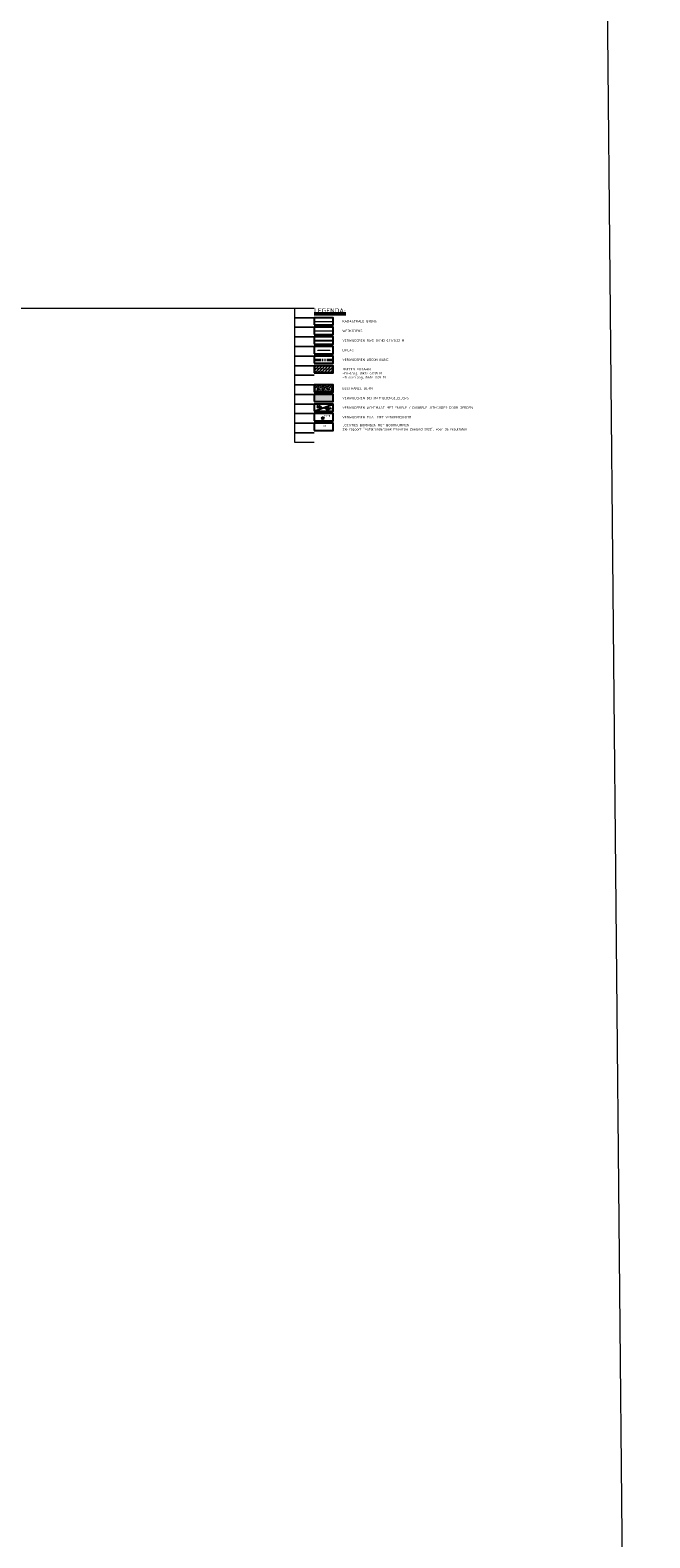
# Model space of a CAD drawing. Header units: metres. Extents: x 39929 to 50032, y 90817 to 399996.
# Tile 13 of 13: x 49386 to 50032, y 390564 to 392136. Entities that reach past the tile are written whole.
import ezdxf
from ezdxf.enums import TextEntityAlignment as Align
from ezdxf.lldxf.tags import DXFTag

# ---------------------------------------------------------------- set-up
doc = ezdxf.new("R2010")
doc.units = ezdxf.units.M
doc.linetypes.add('VH-LEICON-SO', pattern=[27, 15, -2, 1, -2, 2, -2, 1, -2])
for name, color, linetype, lineweight in [('B-WE-GR-GRAS-A', 62, 'Continuous', 18), ('B-WE-KG-GRENS_PERCEEL-G', 150, 'KG-PERCEEL-SO', 18), ('B-WE-VH-GESLOTENVERHARDING_ASFALT-G', 10, 'Continuous', 18), ('N-WE-VH-KANTOPSLUITING_LEICONBLOK-G', 7, 'VH-LEICON-SO', 35), ('N-WE-VH-VERHARDING_ASFALT-FREZEN-G', 251, 'Continuous', 0), ('N-WE-VH-VERHARDING_ASFALT_FREESVAK-A', 41, 'Continuous', 35), ('N-WE-VH-VERHARDING_LIPLAS-A', 7, 'Continuous', 18), ('Topo', 7, 'Continuous', 18), ('V-WE-IE-MEUBILAIR_WEGMEUBILAIR_VERKEERSBORD-S', 7, 'Continuous', 25), ('V-WE-OV-LICHTMAST-S', 190, 'Continuous', 25), ('V-WE-VH-KANTOPSLUITING_TROTTOIRBAND_RWS_110 220-G', 210, 'V-VH-RWSBAND-SO', 25), ('X-XX-AL-GRENS_WERK-G', 7, 'ZZ-WERKGRENS-SO', 18), ('X-XX-AL-T25 N659', 7, 'Continuous', 25), ('X-XX-AL-T50', 7, 'Continuous', 50)]:
    doc.layers.add(name, color=color, linetype=linetype, lineweight=lineweight)
doc.layers.add('V-WE-VH-VERHARDING_ASFALT_ROOD-A', color=13, linetype='Continuous', lineweight=18, transparency=0.25)
doc.layers.add('X-XX-AL-HULPLIJN_GEEL-GD', color=2, linetype='Continuous', lineweight=18, plot=False)
doc.layers.add('X-XX-AL-TEKENBLAD_HULPLIJN-G', color=2, linetype='Continuous', lineweight=18, plot=False)
doc.layers.add('X-XX-AL-TEKENBLAD_VERKLARING-G N62', color=7, linetype='Continuous')
doc.styles.add('NLCS-ISO', font='NLCS-ISO.ttf')
doc.styles.add('PROVZ', font='NLCS-ISO.ttf')
doc.styles.get("Standard").update_dxf_attribs({"font": 'NLCS-ISO.ttf'})
tags = doc.linetypes.add('KG-PERCEEL-SO', pattern='A,5.5,-2,["P",Standard,S=1.8,R=0,X=-0.5,Y=-0.9],-2,5.5,-2,[5,NLCS.SHX,S=0.75,R=0,X=0,Y=0],-2', length=19).pattern_tags.tags
tags[6] = DXFTag(74, 10)
doc.linetypes.add('V-VH-RWSBAND-SO', pattern='A,5,[24,NLCS.SHX,S=1,R=0,X=0,Y=0],5,-2,2,-2,2,-2,2,-2', length=24)
doc.linetypes.add('ZZ-WERKGRENS-SO', pattern='A,2,-3,[137,NLCS.SHX,S=0.05,R=0,X=-0.55,Y=-0.675],-3,2', length=10)
picture_1 = doc.add_image_def('image1.tif', size_in_pixel=(8000, 10000))

# ---------------------------------------------------------------- blocks, each defined once
blk = doc.blocks.new('V-SOV-LICHTMAST_1UITHOUDER-SO')
for p, q in [((-5.5, 0), (-6.3, 1.2)), ((-5.5, 0), (-4.7, 1.2)), ((3.2, -3.2), (-3.2, 3.2)), ((-3.2, -3.2), (3.2, 3.2)), ((0, -2.4), (0, 2.3)), ((-5.5, 0), (-6.3, -1.2)), ((-1.5, 0), (-5.5, 0)), ((-5.5, 0), (-4.7, -1.2)), ((0, 0), (-1.5, 0)), ((0, 0), (2.5, 0))]:
    blk.add_line(p, q)
blk.add_circle((0, 0), 1.5)
at = {"style": 'NLCS-ISO'}
blk.add_attdef('TYPE', text='', height=1.8, dxfattribs=at).set_placement((0, 2.3), align=Align.BOTTOM_CENTER)
blk = doc.blocks.new('V-SOV-LICHTMAST_2UITHOUDER-SO')
for p, q in [((-5.5, 0), (-6.3, 1.2)), ((-5.5, 0), (-4.7, 1.2)), ((3.2, -3.2), (-3.2, 3.2)), ((-3.2, -3.2), (3.2, 3.2)), ((0, -2.4), (0, 2.3)), ((5.5, 0), (4.7, 1.2)), ((5.5, 0), (6.3, 1.2)), ((-5.5, 0), (-6.3, -1.2)), ((-1.5, 0), (-5.5, 0)), ((-5.5, 0), (-4.7, -1.2)), ((0, 0), (-1.5, 0)), ((0, 0), (1.5, 0)), ((5.5, 0), (1.5, 0)), ((5.5, 0), (4.7, -1.2)), ((5.5, 0), (6.3, -1.2))]:
    blk.add_line(p, q)
blk.add_circle((0, 0), 1.5)
at = {"style": 'NLCS-ISO'}
blk.add_attdef('TYPE', text='', height=1.8, dxfattribs=at).set_placement((0, 2.3), align=Align.BOTTOM_CENTER)
blk = doc.blocks.new('V-SIE-WEG_VERKEERSBORD-SO')
for p, q in [((-1.1, -1), (1.1, 1)), ((1.1, -1), (-1.1, 1)), ((-0.9, 0.4), (0.9, 0.4)), ((-0.9, -0.4), (0.9, -0.4))]:
    blk.add_line(p, q)
blk.add_circle((0, 0), 1)
at = {"style": 'NLCS-ISO'}
blk.add_attdef('VERKEERSBORD', (1.4, 1.4), '', height=1.8, dxfattribs=at)
blk = doc.blocks.new('*U82')
at = {"layer": 'N-WE-VH-VERHARDING_ASFALT_FREESVAK-A'}
h = blk.add_hatch(color=256, dxfattribs=at)
h.dxf.hatch_style = 1
h.paths.add_polyline_path([(0, 0), (-2.49, 0), (-2.49, 0.1), (0, 0.1)])
at = {"layer": 'B-WE-VH-GESLOTENVERHARDING_ASFALT-G', "ltscale": 0.5, "flags": 128}
blk.add_lwpolyline([(0, 0), (-2.49, 0), (-2.49, 0.1), (0, 0.1)], close=True, dxfattribs=at)

msp = doc.modelspace()

# ---------------------------------------------------------------- hatches: boundary and pattern name
at = {"layer": 'B-WE-GR-GRAS-A'}
h = msp.add_hatch(dxfattribs=at)
h.set_pattern_fill('AGR-GRAS_02-SO', color=256, scale=0.5, style=0, pattern_type=2)
h.set_pattern_definition([(0, (7e-12, -20), (5, 5), [1.25, -3.75]), (0, (2.75, -17), (5, 5), [1.25, -3.75]), (90, (0.5, -18.25), (-5, 5), [1.25, -3.75]), (90, (2.5, -16.5), (-5, 5), [1.25, -3.75]), (45, (1, -16.5), (0, 5), [1.25, -5.82106781]), (135, (2.75, -20), (-5, 0), [1.25, -5.82106781]), (26.5650512, (1.25, -18.5), (5, 2e-09), [1.25, -9.930339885]), (26.5650512, (3.5, -16), (5, 2e-09), [1.25, -9.930339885]), (63.4349488, (3.5, -20), (3e-10, 5), [1.25, -9.930339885]), (63.4349488, (1.25, -17.75), (3e-10, 5), [1.25, -9.930339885]), (63.4349488, (3, -19), (3e-10, 5), [1.25, -9.930339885]), (116.5650512, (7e-12, -17.25), (-2e-09, 5), [1.25, -9.930339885]), (153.4349488, (1, -19.25), (-5, 3e-10), [1.25, -9.930339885])])
h.paths.add_polyline_path([(49682.1, 391765.9), (49682.1, 391758.4), (49702.1, 391758.4), (49702.1, 391765.9)])
at = {"layer": 'N-WE-VH-VERHARDING_ASFALT-FREZEN-G', "transparency": 33554623}
h = msp.add_hatch(dxfattribs=at)
h.set_pattern_fill('ZIGZAG', color=256, scale=0.5, style=0)
h.set_pattern_definition([(0, (0, -10), (1.5875, 1.5875), [1.5875, -1.5875]), (90, (1.5875, -10), (-1.5875, 1.5875), [1.5875, -1.5875])])
h.paths.add_polyline_path([(49682.1, 391778.4), (49702.1, 391778.4), (49702.1, 391785.9), (49682.1, 391785.9)])
at = {"layer": 'V-WE-VH-VERHARDING_ASFALT_ROOD-A'}
msp.add_hatch(color=256, dxfattribs=at).paths.add_polyline_path([(49682.1, 391755.9), (49682.1, 391748.4), (49702.1, 391748.4), (49702.1, 391755.9)])

# ---------------------------------------------------------------- linework, layer by layer
at = {"layer": 'B-WE-KG-GRENS_PERCEEL-G', "flags": 128}
msp.add_lwpolyline([(49682.1, 391832.1), (49702.1, 391832.1)], dxfattribs=at)
at = {"layer": 'N-WE-VH-KANTOPSLUITING_LEICONBLOK-G', "ltscale": 0.5, "flags": 128}
msp.add_lwpolyline([(49682.1, 391792.1), (49702.1, 391792.1)], dxfattribs=at)
at = {"layer": 'V-WE-VH-KANTOPSLUITING_TROTTOIRBAND_RWS_110 220-G', "ltscale": 0.5, "flags": 128}
msp.add_lwpolyline([(49682.1, 391812.1), (49702.1, 391812.1)], dxfattribs=at)
at = {"layer": 'X-XX-AL-GRENS_WERK-G', "flags": 128}
msp.add_lwpolyline([(49682.1, 391822.1), (49702.1, 391822.1)], dxfattribs=at)
at = {"layer": 'X-XX-AL-HULPLIJN_GEEL-GD', "flags": 128}
msp.add_lwpolyline([(49370, 391845.9), (49662.1, 391845.9)], dxfattribs=at)
at = {"layer": 'X-XX-AL-TEKENBLAD_HULPLIJN-G', "flags": 128}
for points in [[(49682.1, 391835.9), (49662.1, 391835.9), (49662.1, 391845.9), (49682.1, 391845.9)], [(49682.1, 391825.9), (49662.1, 391825.9), (49662.1, 391835.9), (49682.1, 391835.9)], [(49682.1, 391815.9), (49662.1, 391815.9), (49662.1, 391825.9), (49682.1, 391825.9)], [(49682.1, 391805.9), (49662.1, 391805.9), (49662.1, 391815.9), (49682.1, 391815.9)], [(49682.1, 391795.9), (49662.1, 391795.9), (49662.1, 391805.9), (49682.1, 391805.9)], [(49682.1, 391785.9), (49662.1, 391785.9), (49662.1, 391795.9), (49682.1, 391795.9)], [(49682.1, 391775.9), (49662.1, 391775.9), (49662.1, 391785.9), (49682.1, 391785.9)], [(49682.1, 391765.9), (49662.1, 391765.9), (49662.1, 391775.9), (49682.1, 391775.9)], [(49682.1, 391755.9), (49662.1, 391755.9), (49662.1, 391765.9), (49682.1, 391765.9)], [(49682.1, 391745.9), (49662.1, 391745.9), (49662.1, 391755.9), (49682.1, 391755.9)], [(49682.1, 391735.9), (49662.1, 391735.9), (49662.1, 391745.9), (49682.1, 391745.9)], [(49682.1, 391725.9), (49662.1, 391725.9), (49662.1, 391735.9), (49682.1, 391735.9)], [(49682.1, 391715.9), (49662.1, 391715.9), (49662.1, 391725.9), (49682.1, 391725.9)], [(49682.1, 391705.9), (49662.1, 391705.9), (49662.1, 391715.9), (49682.1, 391715.9)]]:
    msp.add_lwpolyline(points, dxfattribs=at)
at = {"layer": 'X-XX-AL-TEKENBLAD_VERKLARING-G N62'}
for points in [[(49682.1, 391828.4), (49702.1, 391828.4), (49702.1, 391835.9), (49682.1, 391835.9)], [(49682.1, 391818.4), (49702.1, 391818.4), (49702.1, 391825.9), (49682.1, 391825.9)], [(49682.1, 391808.4), (49702.1, 391808.4), (49702.1, 391815.9), (49682.1, 391815.9)], [(49682.1, 391798.4), (49702.1, 391798.4), (49702.1, 391805.9), (49682.1, 391805.9)], [(49682.1, 391788.4), (49702.1, 391788.4), (49702.1, 391795.9), (49682.1, 391795.9)], [(49682.1, 391778.4), (49702.1, 391778.4), (49702.1, 391785.9), (49682.1, 391785.9)], [(49682.1, 391758.4), (49702.1, 391758.4), (49702.1, 391765.9), (49682.1, 391765.9)], [(49682.1, 391748.4), (49702.1, 391748.4), (49702.1, 391755.9), (49682.1, 391755.9)], [(49682.1, 391738.4), (49702.1, 391738.4), (49702.1, 391745.9), (49682.1, 391745.9)], [(49682.1, 391728.4), (49702.1, 391728.4), (49702.1, 391735.9), (49682.1, 391735.9)], [(49682.1, 391718.4), (49702.1, 391718.4), (49702.1, 391725.9), (49682.1, 391725.9)]]:
    msp.add_lwpolyline(points, close=True, dxfattribs=at)
at = {"layer": 'X-XX-AL-TEKENBLAD_VERKLARING-G N62', "flags": 128}
msp.add_lwpolyline([(49682.1, 391738.4), (49702.1, 391745.9)], dxfattribs=at)

# ---------------------------------------------------------------- block references
at = {"layer": 'N-WE-VH-VERHARDING_LIPLAS-A', "xscale": 5, "yscale": 5, "zscale": 5}
msp.add_blockref('*U82', (49698.5, 391801.6), dxfattribs=at)
at = {"layer": 'V-WE-IE-MEUBILAIR_WEGMEUBILAIR_VERKEERSBORD-S', "rotation": 359.4978559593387}
msp.add_blockref('V-SIE-WEG_VERKEERSBORD-SO', (49691.1, 391731.2), dxfattribs=at).add_auto_attribs({'VERKEERSBORD': 'TYPE'})
at = {"layer": 'V-WE-OV-LICHTMAST-S'}
for name, p, xscale, yscale, zscale, rotation in [('V-SOV-LICHTMAST_1UITHOUDER-SO', (49686.5, 391743), 0.4999999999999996, 0.4999999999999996, 0.4999999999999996, 178.8551073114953), ('V-SOV-LICHTMAST_2UITHOUDER-SO', (49696.7, 391741.1), 0.5, 0.5, 0.5, 0.4763699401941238)]:
    msp.add_blockref(name, p, dxfattribs=dict(at, xscale=xscale, yscale=yscale, zscale=zscale, rotation=rotation))

# ---------------------------------------------------------------- texts
at = {"style": 'NLCS-ISO'}
msp.add_attdef('01', (49692, 391722.1), 'B06', height=1.8, rotation=359.4979, dxfattribs=at)
at = {"layer": 'X-XX-AL-T25 N659', "style": 'NLCS-ISO'}
for s, p in [('WERKGRENS', (49711.6, 391820.9)), ('KADASTRALE GRENS', (49711.6, 391830.9)), ('VERWIJDEREN RWS BAND 0.11/0.22 M', (49711.6, 391810.9)), ('VERWIJDEREN LEICON BAND', (49711.6, 391790.9)), ('LIPLAS', (49711.6, 391800.9)), ('BESTAANDE BERM', (49711.6, 391760.9)), ('VERWIJDEREN BETON MIDDENGELEIDERS', (49711.6, 391750.9)), ('VERWIJDEREN LICHTMAST MET ENKELE / DUBBELE UITHOUDER DOOR DERDEN', (49711.6, 391740.9)), ('VERWIJDEREN PAAL MET VERKEERSBORD', (49711.6, 391730.9))]:
    msp.add_text(s, height=2.5, dxfattribs=at).set_placement(p)
at = {"layer": 'X-XX-AL-T25 N659', "ltscale": 0.2, "insert": (49711.8, 391783.4), "char_height": 2.5, "width": 41.023, "attachment_point": 1, "style": 'NLCS-ISO'}
msp.add_mtext('FREZEN RIJBAAN^J-Deklaag, dikte 0.035 M^J-Tussenlaag, dikte 0.05 M', dxfattribs=at)
at = {"layer": 'X-XX-AL-T25 N659', "insert": (49711.8, 391725.1), "char_height": 2.5, "width": 118.067, "attachment_point": 1, "style": 'NLCS-ISO'}
msp.add_mtext('LOCATIES BORINGEN MET BOORNUMMER^JZie rapport "Asfaltonderzoek Provincie Zeeland 2022", voor de resultaten', dxfattribs=at)
at = {"layer": 'X-XX-AL-T50', "style": 'PROVZ'}
msp.add_attdef('%%ULEGENDA:', (49682.1, 391840.8), '%%ULEGENDA:', height=5, dxfattribs=at)

# ---------------------------------------------------------------- pictures from other files: only their frames are drawn
at = {"layer": 'Topo'}
image = msp.add_image(picture_1, insert=(40047.9, 387419.7), size_in_units=(9985, 12481.3), rotation=0.54702, dxfattribs=dict(at, brightness=90, contrast=40))
image.dxf.flags = 7

doc.saveas('drawing.dxf')
